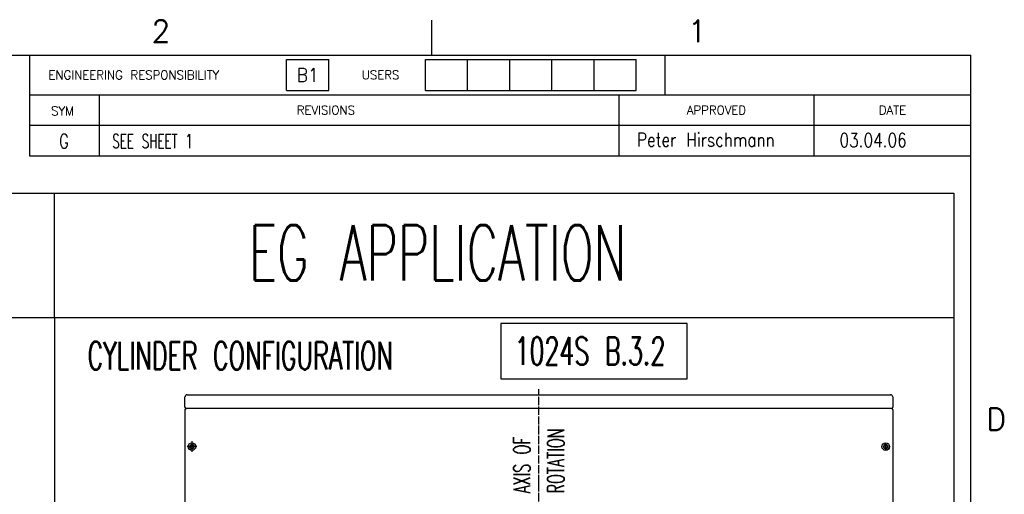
# Model space of a CAD drawing. Extents: x -1763 to 4575, y -3429 to 1051.
# Tile 174 of 174: x 3150 to 4573, y 365 to 1051. Entities that reach past the tile are written whole.
import ezdxf

# ---------------------------------------------------------------- set-up
doc = ezdxf.new("R2010")
doc.units = 0
doc.linetypes.add('DOT_CENTER', pattern=[14, 12, -1, 0, -1])
doc.layers.get('0').update_dxf_attribs({"linetype": 'CONTINUOUS'})
for name, color, linetype in [('1', 7, 'CONTINUOUS'), ('VOLL3', 7, 'CONTINUOUS'), ('VOLL4', 7, 'CONTINUOUS')]:
    doc.layers.add(name, color=color, linetype=linetype)
doc.styles.add('CONVERTER_1', font='txt.shx', dxfattribs={"width": 0.63})
doc.styles.add('CONVERTER_2', font='txt.shx', dxfattribs={"width": 0.81})
doc.styles.add('CONVERTER_4', font='txt.shx', dxfattribs={"width": 0.9})
doc.styles.add('CONVERTER_7', font='txt.shx', dxfattribs={"width": 0.970312})
doc.styles.add('CONVERTER_9', font='txt.shx', dxfattribs={"width": 0.97875})

# ---------------------------------------------------------------- blocks, each defined once
blk = doc.blocks.new('GABEL_TOP__597', base_point=(3379.3, 772))
at = {"layer": '1', "color": 3, "linetype": 'DOT_CENTER'}
for p, q in [((3900, 380.7), (3900, 516.7)), ((3900, -660.7), (3900, 380.7)), ((3379.3, -140), (4420.7, -140))]:
    blk.add_line(p, q, dxfattribs=at)
at = {"layer": '1', "color": 3, "linetype": 'CONTINUOUS'}
for p, q in [((3493.7, 352.5), (4306.3, 352.5)), ((3408.5, -275), (3408.4, 252)), ((4391.5, -275), (4391.5, 252)), ((3388.5, -275), (3408.5, -275))]:
    blk.add_line(p, q, dxfattribs=at)
at = {"layer": 'VOLL3', "color": 3, "linetype": 'CONTINUOUS'}
for p, q in [((3388.5, 490.5), (3388.5, 505.5)), ((3391.6, 508.5), (4408.5, 508.5)), ((4411.6, 505.5), (4411.6, 490.5)), ((3388.5, 486.5), (3388.5, -275)), ((4409.6, 488.5), (3390.5, 488.5)), ((4411.6, 486.5), (4411.6, -272)), ((3405.4, 433.5), (3391.8, 433.5)), ((3398.5, 441.2), (3398.5, 425.8)), ((4401.5, 429.3), (4401.5, 437.7)), ((3398.5, 314.7), (3398.5, 299.3)), ((3391.8, 307), (3405.8, 307)), ((4408.5, 252), (4408.5, 127.3)), ((4408.5, 227.9), (4408.5, 127.3)), ((4408.5, 127.3), (4408.5, -275)), ((4408.5, -275), (4391.5, -275))]:
    blk.add_line(p, q, dxfattribs=at)
for centre, radius in [((3398.5, 433.5), 5.5), ((3398.5, 433.5), 3.2), ((3398.5, 433.5), 2.4), ((4401.5, 433.5), 5.5), ((4401.5, 433.5), 3.2), ((4401.5, 433.5), 2.4), ((3398.5, 307), 5.5), ((3398.5, 307), 3.2), ((3398.5, 307), 2.4), ((4401.5, 307), 5.5), ((4401.5, 307), 3.2), ((4401.5, 307), 2.4)]:
    blk.add_circle(centre, radius, dxfattribs=at)
for centre, radius, start, end in [((3391.6, 505.5), 3, 90, 180), ((4408.5, 505.5), 3, 0, 90), ((3390.5, 486.5), 2, 90, 180), ((3390.5, 490.5), 2, 180, -90), ((4409.6, 490.5), 2, -90, 0), ((4409.6, 486.5), 2, 0, 90), ((3398.5, 433.5), 3, 162, 72), ((3398.5, 307), 3, 162, 72), ((4408.5, -272), 3, -90, 0)]:
    blk.add_arc(centre, radius, start, end, dxfattribs=at)
at = {"layer": 'VOLL4', "color": 3, "linetype": 'CONTINUOUS'}
for p, q in [((3408.4, 252), (3408.4, 275.8)), ((4391.5, 275.8), (4391.5, 252)), ((3408.4, 252), (3391.4, 252)), ((4408.5, 252), (4391.5, 252))]:
    blk.add_line(p, q, dxfattribs=at)
for centre, start, end in [((3493.7, 266.7), 90, 173.9096), ((4306.3, 266.7), 6.0904, 90)]:
    blk.add_arc(centre, 85.8, start, end, dxfattribs=at)
blk = doc.blocks.new('MANI_TOPVIEW__598', base_point=(3048.2, 2211.4))
at = {"layer": '1'}
blk.add_blockref('GABEL_TOP__597', (3379.3, 772), dxfattribs=at)
blk = doc.blocks.new('TEXT__600', base_point=(3432.3, 280))
at = {"layer": '1', "color": 1}
for points in [[(3793.3, 249.7), (3793.3, 249.7, 0.414214), (3809.3, 265.7), (3809.3, 265.7, 0.414214), (3793.3, 281.7), (3793.3, 281.7, 0.414214), (3777.3, 265.7), (3777.3, 265.7, 0.414214)], [(3923.3, 249.7), (3923.3, 249.7, 0.414214), (3939.3, 265.7), (3939.3, 265.7, 0.414214), (3923.3, 281.7), (3923.3, 281.7, 0.414214), (3907.3, 265.7), (3907.3, 265.7, 0.414214)], [(4053.3, 249.7), (4053.3, 249.7, 0.414214), (4069.3, 265.7), (4069.3, 265.7, 0.414214), (4053.3, 281.7), (4053.3, 281.7, 0.414214), (4037.3, 265.7), (4037.3, 265.7, 0.414214)], [(3448.3, -78.3), (3448.3, -78.3, 0.414214), (3464.3, -62.3), (3464.3, -62.3, 0.414214), (3448.3, -46.3), (3448.3, -46.3, 0.414214), (3432.3, -62.3), (3432.3, -62.3, 0.414214)], [(4337.3, -83.3), (4337.3, -83.3, 0.414214), (4352, -68.6), (4352, -66, 0.414214), (4337.3, -51.3), (4337.3, -51.3, 0.414214), (4322.6, -66), (4322.6, -68.6, 0.414214)], [(3448.3, -208.3), (3448.3, -208.3, 0.414214), (3464.3, -192.3), (3464.3, -192.3, 0.414214), (3448.3, -176.3), (3448.3, -176.3, 0.414214), (3432.3, -192.3), (3432.3, -192.3, 0.414214)], [(4337.3, -213.3), (4337.3, -213.3, 0.414214), (4350.4, -200.3), (4350.4, -194.4, 0.414214), (4337.3, -181.3), (4337.3, -181.3, 0.414214), (4324.3, -194.4), (4324.3, -200.3, 0.414214)], [(3448.3, -338.3), (3448.3, -338.3, 0.414214), (3464.3, -322.3), (3464.3, -322.3, 0.414214), (3448.3, -306.3), (3448.3, -306.3, 0.414214), (3432.3, -322.3), (3432.3, -322.3, 0.414214)], [(4337.3, -343.3), (4337.3, -343.3, 0.414214), (4352, -328.6), (4352, -326, 0.414214), (4337.3, -311.3), (4337.3, -311.3, 0.414214), (4322.6, -326), (4322.6, -328.6, 0.414214)], [(3793.3, -567.3), (3793.3, -567.3, 0.414214), (3809.3, -551.3), (3809.3, -551.3, 0.414214), (3793.3, -535.3), (3793.3, -535.3, 0.414214), (3777.3, -551.3), (3777.3, -551.3, 0.414214)], [(3923.3, -567.3), (3923.3, -567.3, 0.414214), (3939.3, -551.3), (3939.3, -551.3, 0.414214), (3923.3, -535.3), (3923.3, -535.3, 0.414214), (3907.3, -551.3), (3907.3, -551.3, 0.414214)], [(4053.3, -567.3), (4053.3, -567.3, 0.414214), (4069.3, -551.3), (4069.3, -551.3, 0.414214), (4053.3, -535.3), (4053.3, -535.3, 0.414214), (4037.3, -551.3), (4037.3, -551.3, 0.414214)]]:
    blk.add_lwpolyline(points, format="xyb", close=True, dxfattribs=at)
at = {"layer": '1', "color": 1, "char_height": 24, "attachment_point": 7, "rotation": 90, "style": 'CONVERTER_1'}
for s, insert in [('ROTATION', (3936.5, 365.9)), ('AXIS OF', (3887.5, 365.9))]:
    blk.add_mtext(s, dxfattribs=dict(at, insert=insert))
at = {"layer": '1', "color": 1, "char_height": 16, "attachment_point": 5, "style": 'CONVERTER_1'}
for s, insert in [('3', (3793.3, 265.7)), ('2', (3923.3, 265.7)), ('1', (4053.3, 265.7)), ('4', (3448.3, -62.3)), ('12', (4337.3, -67.3)), ('5', (3448.3, -192.3)), ('11', (4337.3, -197.3)), ('6', (3448.3, -322.3)), ('10', (4337.3, -327.3)), ('7', (3793.3, -551.3)), ('8', (3923.3, -551.3)), ('9', (4053.3, -551.3))]:
    blk.add_mtext(s, dxfattribs=dict(at, insert=insert))
blk = doc.blocks.new('TOPVIEW__601', base_point=(3048.16, 2772.41))
at = {"layer": '1'}
for name, p in [('MANI_TOPVIEW__598', (3048.16, 2211.42)), ('TEXT__600', (3432.32, 280))]:
    blk.add_blockref(name, p, dxfattribs=at)
blk = doc.blocks.new('QW__602', base_point=(-2106.4, 2791.8))
at = {"layer": '1'}
blk.add_blockref('TOPVIEW__601', (3048.2, 2772.4), dxfattribs=at)
blk = doc.blocks.new('TEXT__610', base_point=(-2000, -2800))
at = {"layer": '1', "color": 7, "linetype": 'CONTINUOUS'}
for p, q in [((1900, 800), (3200, 800)), ((3200, 800), (4500, 800)), ((3200, 620), (3200, 800)), ((4500, 800), (4500, -900)), ((1900, 620), (3200, 620)), ((3200, 620), (4500, 620)), ((3200, 620), (3200, -2170))]:
    blk.add_line(p, q, dxfattribs=at)
at = {"layer": '1', "color": 7}
blk.add_lwpolyline([(3844.9, 611.7), (3844.9, 531.7), (4114.5, 531.7), (4114.5, 611.7)], close=True, dxfattribs=at)
at = {"layer": '1', "color": 7, "style": 'CONVERTER_1', "width": 0.63}
for s, height, p in [('EG APPLICATION', 80, (3480.7, 673.6)), ('CYLINDER CONFIGURATION', 40, (3247.6, 545)), ('1024S B.3.2', 40, (3864.9, 551.7))]:
    blk.add_text(s, height=height, dxfattribs=at).set_placement(p)
blk = doc.blocks.new('REV', base_point=(395.48, 106.71))
at = {"layer": '1', "color": 1, "linetype": 'CONTINUOUS'}
for p, q in [((395.48, 112.21), (395.48, 106.71)), ((408.07, 112.21), (408.07, 106.71)), ((501.98, 112.21), (501.98, 106.71)), ((537.22, 112.21), (537.22, 106.71)), ((395.48, 106.71), (565.58, 106.71))]:
    blk.add_line(p, q, dxfattribs=at)
at = {"layer": '1', "color": 1, "char_height": 2.5}
for s, insert, attachment_point, style in [('G', (401.71, 109.38), 5, 'CONVERTER_2'), ('SEE SHEET 1', (410.43, 109.38), 4, 'CONVERTER_1'), ('Peter Hirschmann', (505.23, 109.64), 4, 'CONVERTER_2'), ('03.04.06', (541.83, 109.56), 4, 'CONVERTER_2')]:
    blk.add_mtext(s, dxfattribs=dict(at, insert=insert, attachment_point=attachment_point, style=style))
blk = doc.blocks.new('ATA1_S', base_point=(-213.98, -422.25))
at = {"layer": '1', "color": 1, "linetype": 'CONTINUOUS'}
for p, q in [((468.13, 131.26), (468.13, 124.91)), ((395.48, 124.91), (395.48, 117.77)), ((510.27, 124.91), (510.27, 117.77)), ((441.92, 118.56), (441.92, 124.12)), ((441.92, 124.12), (449.54, 124.12)), ((449.54, 118.56), (449.54, 124.12)), ((467, 118.56), (467, 124.12)), ((467, 124.12), (474.62, 124.12)), ((474.62, 118.56), (474.62, 124.12)), ((474.62, 124.12), (482.24, 124.12)), ((482.24, 118.56), (482.24, 124.12)), ((482.24, 124.12), (489.86, 124.12)), ((489.86, 118.56), (489.86, 124.12)), ((489.86, 124.12), (497.48, 124.12)), ((497.48, 118.56), (497.48, 124.12)), ((497.48, 124.12), (505.1, 124.12)), ((505.1, 118.56), (505.1, 124.12)), ((395.48, 117.77), (395.48, 112.21)), ((395.48, 117.77), (408.07, 117.77)), ((408.07, 117.77), (501.98, 117.77)), ((408.07, 117.77), (408.07, 112.21)), ((441.92, 118.56), (449.54, 118.56)), ((467, 118.56), (474.62, 118.56)), ((474.62, 118.56), (482.24, 118.56)), ((482.24, 118.56), (489.86, 118.56)), ((489.86, 118.56), (497.48, 118.56)), ((497.48, 118.56), (505.1, 118.56)), ((501.98, 117.77), (537.22, 117.77)), ((501.98, 117.77), (501.98, 112.21)), ((537.22, 117.77), (565.58, 117.77)), ((537.22, 117.77), (537.22, 112.21)), ((408.07, 112.21), (395.48, 112.21)), ((501.98, 112.21), (408.07, 112.21)), ((537.22, 112.21), (501.98, 112.21)), ((565.58, 112.21), (537.22, 112.21))]:
    blk.add_line(p, q, dxfattribs=at)
at = {"layer": '1', "color": 7, "linetype": 'CONTINUOUS'}
for p in [(-213.78, 124.91), (565.58, -422.25)]:
    blk.add_line(p, (565.58, 124.91), dxfattribs=at)
at = {"layer": '1'}
blk.add_blockref('REV', (395.48, 106.71), dxfattribs=at)
at = {"layer": '1', "color": 1, "style": 'CONVERTER_7', "width": 0.970312}
for s, p in [('ENGINEERING RESPONSIBILITY', (398.9, 120.54)), ('USERS', (455.51, 120.56))]:
    blk.add_text(s, height=1.6, dxfattribs=at).set_placement(p)
at = {"layer": '1', "color": 7, "char_height": 4, "style": 'CONVERTER_9'}
for s, insert, attachment_point in [('2', (419.22, 131.26), 2), ('1', (516.12, 131.26), 2), ('D', (571.93, 59.14), 6)]:
    blk.add_mtext(s, dxfattribs=dict(at, insert=insert, attachment_point=attachment_point))
at = {"layer": '1', "color": 1, "attachment_point": 5}
for s, insert, char_height, style in [('B1', (445.73, 121.34), 2.5, 'CONVERTER_4'), ('SYM', (401.45, 114.84), 1.6, 'CONVERTER_7'), ('REVISIONS', (449.02, 114.99), 1.6, 'CONVERTER_7'), ('APPROVED', (519.6, 114.99), 1.6, 'CONVERTER_7'), ('DATE', (551.4, 114.99), 1.6, 'CONVERTER_7')]:
    blk.add_mtext(s, dxfattribs=dict(at, insert=insert, char_height=char_height, style=style))

msp = doc.modelspace()

# ---------------------------------------------------------------- block references
msp.add_blockref('QW__602', (-2106.4, 2791.8))
at = {"layer": '1', "xscale": 8, "yscale": 8, "zscale": 8}
msp.add_blockref('ATA1_S', (-1711.9, -3378), dxfattribs=at)
at = {"layer": '1'}
msp.add_blockref('TEXT__610', (-2000, -2800), dxfattribs=at)

doc.saveas('drawing.dxf')
